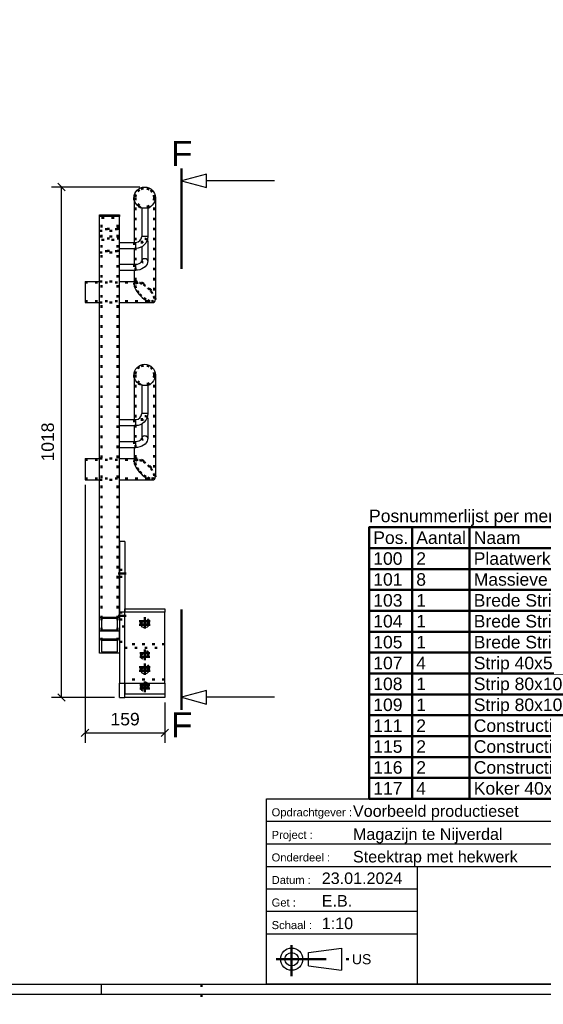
# Model space of a CAD drawing. Header units: millimetres. Extents: x -556 to 285, y -465 to 129.
# Tile 5 of 11: x 59 to 163, y -462 to -265. Entities that reach past the tile are written whole.
import ezdxf
from ezdxf.enums import TextEntityAlignment as Align

# ---------------------------------------------------------------- set-up
doc = ezdxf.new("R2010")
doc.units = ezdxf.units.MM
for name, pattern in [('DOT', [2, 0.5, -1.5]), ('STRICHPUNKT2', [18.5, 10, -4, 0.5, -4]), ('STRICHPUNKT3', [35.5, 25, -5, 0.5, -5])]:
    doc.linetypes.add(name, pattern=pattern)
doc.layers.get('0').update_dxf_attribs({"linetype": 'CONTINUOUS'})
for name, color, linetype in [('DIM49', 4, 'CONTINUOUS'), ('TXT_ALL', 7, 'CONTINUOUS'), ('TXT_DIM49', 2, 'CONTINUOUS'), ('TXT_YELLOW', 2, 'CONTINUOUS')]:
    doc.layers.add(name, color=color, linetype=linetype)
doc.layers.add('LE_ALL', color=7, linetype='CONTINUOUS', lineweight=50)
doc.styles.add('ARIAL', font='arial.ttf')

# ---------------------------------------------------------------- blocks, each defined once
blk = doc.blocks.new('BOM-P5_00006', base_point=(128.47, -420.66))
at = {"layer": 'LE_ALL', "color": 8}
for p, q in [((137.05, -366.49), (137.05, -420.66)), ((148.5, -366.49), (148.5, -420.66)), ((192.58, -366.49), (192.58, -420.66)), ((214.2, -366.49), (214.2, -420.66)), ((226.42, -366.49), (226.42, -420.66)), ((238.06, -366.49), (238.06, -420.66)), ((256.61, -366.49), (256.61, -420.66)), ((128.47, -370.66), (278.04, -370.66)), ((128.47, -374.83), (278.04, -374.83)), ((128.47, -378.99), (278.04, -378.99)), ((128.47, -383.16), (278.04, -383.16)), ((128.47, -387.33), (278.04, -387.33)), ((128.47, -391.49), (278.04, -391.49)), ((128.47, -395.66), (278.04, -395.66)), ((128.47, -399.83), (278.04, -399.83)), ((128.47, -403.99), (278.04, -403.99)), ((128.47, -408.16), (278.04, -408.16)), ((128.47, -412.33), (278.04, -412.33)), ((128.47, -416.49), (278.04, -416.49))]:
    blk.add_line(p, q, dxfattribs=at)
blk.add_lwpolyline([(128.47, -420.66), (278.04, -420.66), (278.04, -366.49), (128.47, -366.49)], close=True, dxfattribs=at)
at = {"layer": 'TXT_YELLOW', "style": 'ARIAL'}
blk.add_text('Posnummerlijst per merk nr.: 5', height=2.5, dxfattribs=at).set_placement((128.47, -365.49))
for s, p in [('Aantal', (137.88, -368.58)), ('Omschrijving', (193.41, -368.58)), ('L[mm]', (215.03, -368.58)), ('B[mm]', (227.25, -368.58)), ('Materiaal', (238.89, -368.58)), ('Opm./Manco', (257.44, -368.58)), ('Pos.', (129.31, -368.58)), ('Naam', (149.34, -368.58)), ('100', (129.31, -372.74)), ('2', (137.88, -372.74)), ('Plaatwerk D= 3', (149.34, -372.74)), ('42.4', (215.03, -372.74)), ('42.4', (227.25, -372.74)), ('S235JRG2', (238.89, -372.74)), ('101', (129.31, -376.91)), ('8', (137.88, -376.91)), ('Massieve as 12', (149.34, -376.91)), ('80', (215.03, -376.91)), ('56', (227.25, -376.91)), ('S235JRG2', (238.89, -376.91)), ('103', (129.31, -381.08)), ('1', (137.88, -381.08)), ('Brede Strip 10x200', (149.34, -381.08)), ('4370.1', (215.03, -381.08)), ('200', (227.25, -381.08)), ('S235JRG2', (238.89, -381.08)), ('104', (129.31, -385.24)), ('1', (137.88, -385.24)), ('Brede Strip 10x200', (149.34, -385.24)), ('240', (215.03, -385.24)), ('200', (227.25, -385.24)), ('S235JRG2', (238.89, -385.24)), ('105', (129.31, -389.41)), ('1', (137.88, -389.41)), ('Brede Strip 10x200', (149.34, -389.41)), ('199.8', (215.03, -389.41)), ('200', (227.25, -389.41)), ('S235JRG2', (238.89, -389.41)), ('107', (129.31, -393.58)), ('4', (137.88, -393.58)), ('Strip 40x5', (149.34, -393.58)), ('40', (215.03, -393.58)), ('40', (227.25, -393.58)), ('S235JRG2', (238.89, -393.58)), ('108', (129.31, -397.74)), ('1', (137.88, -397.74)), ('Strip 80x10', (149.34, -397.74)), ('200', (215.03, -397.74)), ('80', (227.25, -397.74)), ('S235JRG2', (238.89, -397.74)), ('109', (129.31, -401.91)), ('1', (137.88, -401.91)), ('Strip 80x10', (149.34, -401.91)), ('140', (215.03, -401.91)), ('80', (227.25, -401.91)), ('S235JRG2', (238.89, -401.91)), ('111', (129.31, -406.08)), ('2', (137.88, -406.08)), ('Constructie buis 42.4x2.6', (149.34, -406.08)), ('4370.1', (215.03, -406.08)), ('42.4', (227.25, -406.08)), ('S235JRH', (238.89, -406.08)), ('115', (129.31, -410.24)), ('2', (137.88, -410.24)), ('Constructie buis 42.4x2.6', (149.34, -410.24)), ('296.2', (215.03, -410.24)), ('42.4', (227.25, -410.24)), ('S235JRH', (238.89, -410.24)), ('116', (129.31, -414.41)), ('2', (137.88, -414.41)), ('Constructie buis 42.4x2.6', (149.34, -414.41)), ('140.2', (215.03, -414.41)), ('42.4', (227.25, -414.41)), ('S235JRH', (238.89, -414.41)), ('117', (129.31, -418.58)), ('4', (137.88, -418.58)), ('Koker 40x40x4 EN 10219-2', (149.34, -418.58)), ('1130', (215.03, -418.58)), ('40', (227.25, -418.58)), ('S235JRH', (238.89, -418.58))]:
    blk.add_text(s, height=2.5, dxfattribs=at).set_placement(p, align=Align.MIDDLE_LEFT)
blk = doc.blocks.new('TFIELD_00015', base_point=(125.04, -452.66))
at = {"layer": 'TXT_YELLOW', "style": 'ARIAL'}
blk.add_text('US', height=2, dxfattribs=at).set_placement((125.04, -452.66), align=Align.MIDDLE_LEFT)
blk = doc.blocks.new('FLEX_00014', base_point=(125.04, -452.66))
blk.add_blockref('TFIELD_00015', (125.04, -452.66))
blk = doc.blocks.new('US_00013', base_point=(114.37, -452.66))
blk.add_line((116.39, -453.99), (122.95, -454.88))
blk.add_lwpolyline([(116.39, -453.99), (116.39, -451.33), (122.95, -450.44), (122.95, -454.88)])
for radius in [2.22, 1.33]:
    blk.add_circle((113.04, -452.66), radius)
at = {"layer": 'LE_ALL', "color": 1, "linetype": 'STRICHPUNKT2'}
for p, q in [((113.04, -449.84), (113.04, -456.07)), ((109.93, -452.66), (124.8, -452.66))]:
    blk.add_line(p, q, dxfattribs=at)
blk.add_blockref('FLEX_00014', (125.04, -452.66))
blk = doc.blocks.new('SCHRIFE_00017', base_point=(119.04, -437.66))
for p, q in [((108.04, -420.66), (193.04, -420.66)), ((193.04, -420.66), (278.04, -420.66)), ((193.04, -457.66), (193.04, -420.66)), ((278.04, -420.66), (278.04, -457.66)), ((108.04, -425.16), (193.04, -425.16)), ((193.04, -425.16), (278.04, -425.16)), ((108.04, -429.66), (193.04, -429.66)), ((193.04, -429.66), (278.04, -429.66)), ((108.04, -434.16), (278.04, -434.16)), ((138.04, -434.16), (138.04, -457.66)), ((253.04, -434.16), (253.04, -447.66)), ((138.04, -438.66), (108.04, -438.66)), ((138.04, -443.16), (108.04, -443.16)), ((138.04, -447.66), (108.04, -447.66)), ((278.04, -447.66), (193.04, -447.66)), ((278.04, -450.66), (193.04, -450.66))]:
    blk.add_line(p, q)
blk.add_lwpolyline([(278.04, -457.66), (108.04, -457.66), (108.04, -420.66)])
at = {"layer": 'TXT_YELLOW', "style": 'ARIAL'}
for s, height, p in [('Voorbeeld productieset', 2.3, (125.26, -424.26)), ('Trapboom', 2.25, (208.76, -424.26)), ('Magazijn te Nijverdal', 2.3, (125.26, -428.86)), ('5', 2.25, (208.76, -428.65)), ('Steektrap met hekwerk', 2.3, (125.26, -433.36)), ('1L PC RAL 5003 - Saffierblauw', 2.25, (208.71, -433.15)), ('23.01.2024', 2.3, (119.04, -437.66)), ('E.B.', 2.3, (119.04, -442.16)), ('1:10', 2.3, (119.04, -446.66))]:
    blk.add_text(s, height=height, dxfattribs=at).set_placement(p)
for s, height, p in [('2024.02', 2.3, (200.12, -456.66)), ('-', 2.5, (209.87, -456)), ('B24-0020', 2.3, (219.64, -456.3)), ('-', 2.5, (229.61, -456)), ('02', 2.3, (238.77, -456.28)), ('-', 2.5, (247.44, -456)), ('-', 2.5, (261.37, -456)), ('A', 2.3, (265.38, -456.39)), ('-', 2.5, (269.03, -456))]:
    blk.add_text(s, height=height, dxfattribs=at).set_placement(p, align=Align.CENTER)
blk = doc.blocks.new('TFIELD_00021', base_point=(256.39, -455.03))
at = {"layer": 'TXT_ALL', "style": 'ARIAL'}
blk.add_text('5', height=2.5, dxfattribs=at).set_placement((256.39, -455.03), align=Align.MIDDLE_LEFT)
blk = doc.blocks.new('5_00020')
blk.add_blockref('TFIELD_00021', (256.39, -455.03))
blk = doc.blocks.new('TELLER1_00019')
blk.add_blockref('5_00020', (0, 0))
blk = doc.blocks.new('TFIELD_00024', base_point=(253.39, -455.03))
at = {"layer": 'TXT_ALL', "style": 'ARIAL'}
blk.add_text('0', height=2.5, dxfattribs=at).set_placement((253.39, -455.03), align=Align.MIDDLE_LEFT)
blk = doc.blocks.new('0_00023')
blk.add_blockref('TFIELD_00024', (253.39, -455.03))
blk = doc.blocks.new('TELLER2_00022')
blk.add_blockref('0_00023', (0, 0))
blk = doc.blocks.new('TFIELD_00027', base_point=(250.39, -455.03))
at = {"layer": 'TXT_ALL', "style": 'ARIAL'}
blk.add_text('0', height=2.5, dxfattribs=at).set_placement((250.39, -455.03), align=Align.MIDDLE_LEFT)
blk = doc.blocks.new('0_00026')
blk.add_blockref('TFIELD_00027', (250.39, -455.03))
blk = doc.blocks.new('TELLER3_00025')
blk.add_blockref('0_00026', (0, 0))
blk = doc.blocks.new('NL_00028', base_point=(109.04, -424.16))
at = {"layer": 'TXT_ALL', "color": 1, "style": 'ARIAL'}
blk.add_text('Tekeningnummer', height=1.6, dxfattribs=at).set_placement((235.54, -449.16), align=Align.MIDDLE_CENTER)
at = {"layer": 'TXT_YELLOW', "style": 'ARIAL'}
for s, p in [('Opdrachtgever :', (109.04, -424.16)), ('Benaming:', (194.64, -424.26)), ('Project :', (109.04, -428.66)), ('Posnummer:', (194.64, -428.76)), ('Onderdeel :', (109.04, -433.16)), ('Behandeling:', (194.64, -433.26)), ('Datum :', (109.04, -437.66)), ('Get :', (109.04, -442.16)), ('Schaal :', (109.04, -446.66)), ('Proj.nr Klant:', (194.04, -452.91)), ('Proj.nr. D2D:', (213.52, -452.84)), ('Deelproj.nr.:', (231.84, -452.83)), ('Blad.nr.:', (250.88, -452.95)), ('Rev:', (262.95, -452.99)), ('Fase:', (270.79, -452.99))]:
    blk.add_text(s, height=1.6, dxfattribs=at).set_placement(p)
blk.add_text('formaat :', height=2.5, dxfattribs=at).set_placement((265.66, -437.34), align=Align.CENTER)
blk = doc.blocks.new('SCHRIFE_00016')
for name, p in [('SCHRIFE_00017', (119.04, -437.66)), ('NL_00028', (109.04, -424.16)), ('TELLER3_00025', (0, 0)), ('TELLER2_00022', (0, 0)), ('TELLER1_00019', (0, 0))]:
    blk.add_blockref(name, p)
blk = doc.blocks.new('DINA1_00002', base_point=(-548.96, -457.66))
for p, q in [((75.04, -457.66), (75.04, -459.66)), ((-550.96, -459.66), (280.04, -459.66))]:
    blk.add_line(p, q)
blk.add_lwpolyline([(-548.96, -457.66), (278.04, -457.66), (278.04, 122.34)])
at = {"layer": 'LE_ALL', "linetype": 'DOT'}
blk.add_line((95.04, -457.66), (95.04, -461.66), dxfattribs=at)
for name, p in [('BOM-P5_00006', (128.47, -420.66)), ('SCHRIFE_00016', (0, 0)), ('US_00013', (114.37, -452.66))]:
    blk.add_blockref(name, p)
blk = doc.blocks.new('_ZBL0025_00001')
blk.add_blockref('DINA1_00002', (-548.96, -457.66))
blk = doc.blocks.new('Brede Strip 10x200_00290', base_point=(78.75, -389.34))
for p, q in [((78.75, -369.34), (78.75, -383.47)), ((79.75, -369.34), (78.75, -369.34)), ((79.75, -369.34), (79.75, -383.47)), ((79.75, -383.47), (78.75, -383.47)), ((78.75, -383.47), (78.75, -397.61)), ((79.75, -397.61), (79.75, -383.47)), ((78.75, -397.61), (79.75, -397.61))]:
    blk.add_line(p, q)
at = {"layer": 'LE_ALL', "color": 3, "linetype": 'DOT'}
for p, q in [((78.75, -375), (79.75, -375)), ((78.75, -376.4), (79.75, -376.4)), ((78.75, -389.34), (79.75, -389.34))]:
    blk.add_line(p, q, dxfattribs=at)
blk = doc.blocks.new('_00292', base_point=(78.45, -375.7))
at = {"layer": 'LE_ALL', "color": 1, "linetype": 'STRICHPUNKT2'}
blk.add_line((78.45, -375.7), (80.05, -375.7), dxfattribs=at)
blk = doc.blocks.new('_00291')
blk.add_blockref('_00292', (78.45, -375.7))
blk = doc.blocks.new('Brede Strip 10x200_00289')
for name, p in [('Brede Strip 10x200_00290', (78.75, -389.34)), ('_00291', (0, 0))]:
    blk.add_blockref(name, p)
blk = doc.blocks.new('Brede Strip 10x200_00294', base_point=(78.75, -384.89))
blk.add_line((79.75, -369.34), (78.75, -369.34))
at = {"layer": 'LE_ALL', "color": 3, "linetype": 'DOT'}
for p, q in [((78.75, -383.49), (79.75, -383.49)), ((78.75, -384.89), (79.75, -384.89)), ((78.75, -389.34), (79.75, -389.34))]:
    blk.add_line(p, q, dxfattribs=at)
blk = doc.blocks.new('_00296', base_point=(78.45, -375.7))
at = {"layer": 'LE_ALL', "color": 1, "linetype": 'STRICHPUNKT2'}
for p, q in [((78.45, -375.7), (80.05, -375.7)), ((78.45, -375.7), (80.05, -375.7)), ((78.45, -375.7), (80.05, -375.7)), ((78.45, -375.7), (80.05, -375.7)), ((78.45, -375.7), (80.05, -375.7)), ((78.45, -375.7), (80.05, -375.7)), ((78.45, -375.7), (80.05, -375.7)), ((78.45, -375.7), (80.05, -375.7)), ((78.45, -375.7), (80.05, -375.7)), ((78.45, -375.7), (80.05, -375.7)), ((78.45, -375.7), (80.05, -375.7)), ((78.45, -375.7), (80.05, -375.7)), ((78.45, -375.7), (80.05, -375.7)), ((78.45, -375.7), (80.05, -375.7)), ((78.45, -384.19), (80.05, -384.19)), ((78.45, -384.19), (80.05, -384.19)), ((78.45, -384.19), (80.05, -384.19)), ((78.45, -384.19), (80.05, -384.19)), ((78.45, -384.19), (80.05, -384.19)), ((78.45, -384.19), (80.05, -384.19)), ((78.45, -384.19), (80.05, -384.19)), ((78.45, -384.19), (80.05, -384.19)), ((78.45, -384.19), (80.05, -384.19)), ((78.45, -384.19), (80.05, -384.19)), ((78.45, -384.19), (80.05, -384.19)), ((78.45, -384.19), (80.05, -384.19)), ((78.45, -384.19), (80.05, -384.19)), ((78.45, -384.19), (80.05, -384.19)), ((78.45, -384.19), (80.05, -384.19))]:
    blk.add_line(p, q, dxfattribs=at)
blk = doc.blocks.new('_00295')
blk.add_blockref('_00296', (78.45, -375.7))
blk = doc.blocks.new('Brede Strip 10x200_00293')
for name, p in [('Brede Strip 10x200_00294', (78.75, -384.89)), ('_00295', (0, 0))]:
    blk.add_blockref(name, p)
blk = doc.blocks.new('_D34', base_point=(65.65, -353.38))
at = {"layer": 'DIM49', "color": 1}
for p, q in [((67.9, -299.38), (66.4, -297.88)), ((82.75, -298.63), (65.15, -298.63)), ((67.15, -400.45), (67.15, -298.63)), ((77.75, -400.45), (65.15, -400.45)), ((66.4, -399.7), (67.9, -401.2))]:
    blk.add_line(p, q, dxfattribs=at)
at = {"layer": 'TXT_DIM49', "style": 'ARIAL'}
blk.add_text('1018', height=2.5, rotation=90.0002, dxfattribs=at).set_placement((65.65, -353.38))
blk = doc.blocks.new('Brede Strip 10x200_00298', base_point=(79.75, -386.31))
for p, q in [((78.75, -400.45), (78.75, -397.61)), ((79.75, -400.45), (79.75, -397.61)), ((78.75, -400.45), (79.75, -400.45))]:
    blk.add_line(p, q)
at = {"layer": 'LE_ALL', "color": 3, "linetype": 'DOT'}
blk.add_line((79.75, -386.31), (78.75, -386.31), dxfattribs=at)
blk.add_blockref('_D34', (65.65, -353.38))
blk = doc.blocks.new('_00300', base_point=(78.45, -384.19))
at = {"layer": 'LE_ALL', "color": 1, "linetype": 'STRICHPUNKT2'}
for p, q in [((78.45, -375.7), (80.05, -375.7)), ((78.45, -384.19), (80.05, -384.19))]:
    blk.add_line(p, q, dxfattribs=at)
blk = doc.blocks.new('_00299')
blk.add_blockref('_00300', (78.45, -384.19))
blk = doc.blocks.new('Brede Strip 10x200_00297')
for name, p in [('Brede Strip 10x200_00298', (79.75, -386.31)), ('_00299', (0, 0))]:
    blk.add_blockref(name, p)
blk = doc.blocks.new('Strip 80x10_00302', base_point=(79.75, -390.55))
for p, q in [((79.75, -397.61), (79.75, -399.74)), ((87.75, -397.61), (87.75, -399.74)), ((79.75, -399.74), (87.75, -399.74)), ((79.75, -400.45), (79.75, -399.74)), ((87.75, -400.45), (79.75, -400.45)), ((87.75, -399.74), (87.75, -400.45))]:
    blk.add_line(p, q)
for centre, start_param, end_param in [((83.75, -397.98), 2.313212, 3.141593), ((83.75, -397.98), 3.141593, 6.283185), ((83.75, -398.68), 0.795603, 2.34599), ((83.75, -397.98), 6.283185, 7.111566)]:
    blk.add_ellipse(centre, major_axis=(0.7, 0), ratio=0.707107, start_param=start_param, end_param=end_param)
at = {"layer": 'LE_ALL', "color": 3, "linetype": 'DOT'}
for p, q in [((87.75, -389.84), (79.75, -389.84)), ((79.75, -390.55), (87.75, -390.55)), ((83.05, -391.61), (83.05, -392.32)), ((84.45, -391.61), (84.45, -392.32)), ((83.05, -397.98), (83.05, -398.68)), ((84.45, -397.98), (84.45, -398.68))]:
    blk.add_line(p, q, dxfattribs=at)
for centre, start_param, end_param in [((83.75, -391.61), 6.283185, 9.424778), ((83.75, -391.61), 3.141593, 6.283185), ((83.75, -392.32), 0, 3.141593), ((83.75, -392.32), 3.141593, 6.283185), ((83.75, -398.68), 2.34599, 3.141593), ((83.75, -398.68), 3.141593, 6.283185), ((83.75, -397.98), 0.828381, 2.313212), ((83.75, -398.68), 0, 0.795603)]:
    blk.add_ellipse(centre, major_axis=(0.7, 0), ratio=0.707107, start_param=start_param, end_param=end_param, dxfattribs=at)
blk = doc.blocks.new('_00304', base_point=(83.75, -397.76))
at = {"layer": 'LE_ALL', "color": 1, "linetype": 'STRICHPUNKT2'}
for p, q in [((83.75, -391.61), (82.75, -391.61)), ((83.75, -392.32), (82.75, -392.32)), ((83.75, -391.61), (83.75, -390.91)), ((83.75, -391.4), (83.75, -392.53)), ((83.75, -391.61), (84.75, -391.61)), ((83.75, -392.32), (83.75, -391.61)), ((83.75, -392.32), (83.75, -393.03)), ((83.75, -397.98), (82.75, -397.98)), ((83.75, -398.68), (82.75, -398.68)), ((83.75, -397.98), (83.75, -397.27)), ((83.75, -397.76), (83.75, -398.9)), ((83.75, -397.98), (84.75, -397.98)), ((83.75, -398.68), (83.75, -397.98)), ((83.75, -398.68), (83.75, -399.39))]:
    blk.add_line(p, q, dxfattribs=at)
for points in [[(83.75, -391.61), (83.75, -392.32), (84.75, -392.32)], [(83.75, -397.98), (83.75, -398.68), (84.75, -398.68)]]:
    blk.add_lwpolyline(points, dxfattribs=at)
blk = doc.blocks.new('_00303')
blk.add_blockref('_00304', (83.75, -397.76))
blk = doc.blocks.new('Strip 80x10_00301')
for name, p in [('Strip 80x10_00302', (79.75, -390.55)), ('_00303', (0, 0))]:
    blk.add_blockref(name, p)
blk = doc.blocks.new('Strip 80x10_00306', base_point=(87.75, -396.9))
for p, q in [((79.75, -382.76), (87.75, -382.76)), ((79.75, -383.47), (79.75, -382.76)), ((87.75, -382.76), (87.75, -383.47)), ((79.75, -397.61), (79.75, -383.47)), ((87.75, -383.47), (79.75, -383.47)), ((87.75, -397.61), (87.75, -383.47)), ((79.75, -397.61), (87.75, -397.61))]:
    blk.add_line(p, q)
for centre, start_param, end_param in [((83.75, -385.94), 0, 3.141593), ((83.75, -385.94), 3.141593, 6.283185), ((83.75, -385.24), 3.816724, 5.608054), ((83.75, -395.14), 0, 3.141593), ((83.75, -395.14), 3.141593, 6.283185), ((83.75, -394.43), 3.816724, 5.608054)]:
    blk.add_ellipse(centre, major_axis=(0.8, 0), ratio=0.707107, start_param=start_param, end_param=end_param)
at = {"layer": 'LE_ALL', "color": 3, "linetype": 'DOT'}
for p, q in [((82.95, -385.24), (82.95, -385.94)), ((84.55, -385.24), (84.55, -385.94)), ((82.95, -394.43), (82.95, -395.14)), ((84.55, -394.43), (84.55, -395.14)), ((87.75, -396.9), (79.75, -396.9))]:
    blk.add_line(p, q, dxfattribs=at)
for centre, start_param, end_param in [((83.75, -385.24), 0, 3.141593), ((83.75, -385.24), 3.141593, 3.816724), ((83.75, -385.24), 5.608054, 6.283185), ((83.75, -394.43), 0, 3.141593), ((83.75, -394.43), 3.141593, 3.816724), ((83.75, -394.43), 5.608054, 6.283185)]:
    blk.add_ellipse(centre, major_axis=(0.8, 0), ratio=0.707107, start_param=start_param, end_param=end_param, dxfattribs=at)
blk = doc.blocks.new('_00308', base_point=(83.75, -385.03))
at = {"layer": 'LE_ALL', "color": 1, "linetype": 'STRICHPUNKT2'}
for p, q in [((83.75, -385.24), (83.75, -384.46)), ((83.75, -385.24), (82.65, -385.24)), ((83.75, -385.94), (82.65, -385.94)), ((83.75, -385.03), (83.75, -386.16)), ((83.75, -385.94), (83.75, -385.17)), ((83.75, -385.24), (84.85, -385.24)), ((83.75, -385.24), (83.75, -386.02)), ((83.75, -385.94), (84.85, -385.94)), ((83.75, -385.94), (83.75, -386.72)), ((83.75, -394.43), (82.65, -394.43)), ((83.75, -394.43), (83.75, -393.65)), ((83.75, -394.22), (83.75, -395.35)), ((83.75, -395.14), (83.75, -394.36)), ((83.75, -394.43), (84.85, -394.43)), ((83.75, -394.43), (83.75, -395.21)), ((83.75, -395.14), (82.65, -395.14)), ((83.75, -395.14), (84.85, -395.14)), ((83.75, -395.14), (83.75, -395.91))]:
    blk.add_line(p, q, dxfattribs=at)
blk = doc.blocks.new('_00307')
blk.add_blockref('_00308', (83.75, -385.03))
blk = doc.blocks.new('Strip 80x10_00305')
for name, p in [('Strip 80x10_00306', (87.75, -396.9)), ('_00307', (0, 0))]:
    blk.add_blockref(name, p)
blk = doc.blocks.new('Constructie buis 42.4x2.6_00311', base_point=(83.75, -302.61))
at = {"layer": 'LE_ALL', "color": 3, "linetype": 'DOT'}
blk.add_circle((83.75, -300.75), 1.86, dxfattribs=at)
blk = doc.blocks.new('Constructie buis 42.4x2.6_00310')
blk.add_blockref('Constructie buis 42.4x2.6_00311', (83.75, -302.61))
blk = doc.blocks.new('Constructie buis 42.4x2.6_00313', base_point=(83.75, -337.96))
at = {"layer": 'LE_ALL', "color": 3, "linetype": 'DOT'}
blk.add_circle((83.75, -336.1), 1.86, dxfattribs=at)
blk = doc.blocks.new('Constructie buis 42.4x2.6_00312')
blk.add_blockref('Constructie buis 42.4x2.6_00313', (83.75, -337.96))
blk = doc.blocks.new('Constructie buis 42.4x2.6_00315', base_point=(85.61, -320.89))
for p, q in [((85.87, -300.75), (85.87, -321.07)), ((81.63, -315.23), (81.63, -318.07))]:
    blk.add_line(p, q)
for points in [[(81.63, -300.75), (81.63, -309.67)], [(81.63, -310.87), (81.63, -314.03)]]:
    blk.add_lwpolyline(points)
blk.add_ellipse((83.75, -319.57), major_axis=(1.96, -1.96), ratio=0.414214, start_param=3.534292, end_param=6.675884)
at = {"layer": 'LE_ALL', "color": 3, "linetype": 'DOT'}
for p, q in [((81.89, -300.75), (81.89, -318.26)), ((85.61, -300.75), (85.61, -320.89)), ((81.63, -314.03), (81.63, -315.23))]:
    blk.add_line(p, q, dxfattribs=at)
blk.add_lwpolyline([(81.63, -309.67), (81.63, -310.87)], dxfattribs=at)
for radius, start, end in [(1.86, 0, 180), (2.12, 180, 0)]:
    blk.add_arc((83.75, -300.75), radius, start, end, dxfattribs=at)
for major_axis, start_param, end_param in [((1.96, -1.96), 0.392699, 3.534292), ((1.72, -1.72), 0.392699, 3.534292), ((1.72, -1.72), 3.534292, 6.675884)]:
    blk.add_ellipse((83.75, -319.57), major_axis=major_axis, ratio=0.414214, start_param=start_param, end_param=end_param, dxfattribs=at)
blk = doc.blocks.new('Constructie buis 42.4x2.6_00314')
blk.add_blockref('Constructie buis 42.4x2.6_00315', (85.61, -320.89))
blk = doc.blocks.new('Constructie buis 42.4x2.6_00317', base_point=(85.61, -356.24))
for p, q in [((85.87, -336.1), (85.87, -356.43)), ((81.63, -350.58), (81.63, -353.43))]:
    blk.add_line(p, q)
for points in [[(81.63, -336.1), (81.63, -345.02)], [(81.63, -346.22), (81.63, -349.38)]]:
    blk.add_lwpolyline(points)
blk.add_ellipse((83.75, -354.93), major_axis=(1.96, -1.96), ratio=0.414214, start_param=3.534292, end_param=6.675884)
at = {"layer": 'LE_ALL', "color": 3, "linetype": 'DOT'}
for p, q in [((81.89, -336.1), (81.89, -353.61)), ((85.61, -336.1), (85.61, -356.24)), ((81.63, -349.38), (81.63, -350.58))]:
    blk.add_line(p, q, dxfattribs=at)
blk.add_lwpolyline([(81.63, -345.02), (81.63, -346.22)], dxfattribs=at)
for radius, start, end in [(1.86, 0, -180), (2.12, -180, 0)]:
    blk.add_arc((83.75, -336.1), radius, start, end, dxfattribs=at)
for major_axis, start_param, end_param in [((1.96, -1.96), 0.392699, 3.534292), ((1.72, -1.72), 0.392699, 3.534292), ((1.72, -1.72), 3.534292, 6.675884)]:
    blk.add_ellipse((83.75, -354.93), major_axis=major_axis, ratio=0.414214, start_param=start_param, end_param=end_param, dxfattribs=at)
blk = doc.blocks.new('Constructie buis 42.4x2.6_00316')
blk.add_blockref('Constructie buis 42.4x2.6_00317', (85.61, -356.24))
blk = doc.blocks.new('Koker 40x40x4 EN 10219-2_00320', base_point=(74.75, -311.7))
for p, q in [((74.75, -388.77), (74.75, -387.24)), ((74.75, -388.77), (78.75, -388.77)), ((74.75, -391.6), (74.75, -388.77)), ((78.75, -388.77), (78.75, -387.24)), ((78.75, -388.77), (78.75, -391.6)), ((78.75, -391.6), (74.75, -391.6))]:
    blk.add_line(p, q)
blk.add_lwpolyline([(78.35, -391.32), (78.35, -389.06), (75.15, -389.06), (75.15, -391.32)], close=True)
at = {"layer": 'LE_ALL', "color": 3, "linetype": 'DOT'}
for p, q in [((78.75, -308.87), (74.75, -308.87)), ((75.15, -309.15), (78.35, -309.15)), ((74.75, -311.7), (78.75, -311.7)), ((78.35, -311.42), (75.15, -311.42)), ((75.15, -389.06), (75.15, -384.7)), ((78.35, -389.06), (78.35, -384.7))]:
    blk.add_line(p, q, dxfattribs=at)
blk = doc.blocks.new('Koker 40x40x4 EN 10219-2_00319')
blk.add_blockref('Koker 40x40x4 EN 10219-2_00320', (74.75, -311.7))
blk = doc.blocks.new('Massieve as 12_00322', base_point=(83.15, -309.39))
for p, q in [((83.15, -310.55), (83.15, -313.35)), ((78.75, -314.03), (81.95, -314.03)), ((78.75, -315.23), (78.75, -314.03)), ((78.75, -315.23), (81.95, -315.23))]:
    blk.add_line(p, q)
blk.add_lwpolyline([(84.35, -309.39), (84.35, -313.35), (84.32, -313.67), (84.21, -313.99), (84.05, -314.27), (83.82, -314.54), (83.52, -314.78), (83.15, -314.98), (82.74, -315.13), (82.29, -315.21), (81.95, -315.23), (81.95, -314.03), (82.31, -313.99), (82.64, -313.89), (82.9, -313.75), (82.92, -313.73), (83.07, -313.57), (83.14, -313.42), (83.15, -313.35)])
for centre, end_param in [((83.75, -309.39), 6.872338), ((83.75, -313.35), 9.424778)]:
    blk.add_ellipse(centre, major_axis=(0.6, 0), ratio=0.707107, start_param=6.283185, end_param=end_param)
at = {"layer": 'LE_ALL', "color": 3, "linetype": 'DOT'}
blk.add_line((83.15, -309.39), (83.15, -310.55), dxfattribs=at)
for centre, start_param, end_param in [((83.75, -309.39), 0.589153, 3.141593), ((83.75, -309.39), 3.141593, 6.283185), ((83.75, -313.35), 3.141593, 6.283185)]:
    blk.add_ellipse(centre, major_axis=(0.6, 0), ratio=0.707107, start_param=start_param, end_param=end_param, dxfattribs=at)
blk = doc.blocks.new('Massieve as 12_00321')
blk.add_blockref('Massieve as 12_00322', (83.15, -309.39))
blk = doc.blocks.new('Strip 40x5_00324', base_point=(78.75, -311.34))
at = {"layer": 'LE_ALL', "color": 3, "linetype": 'DOT'}
for p, q in [((74.75, -308.52), (78.75, -308.52)), ((78.75, -308.87), (74.75, -308.87)), ((78.75, -311.34), (74.75, -311.34)), ((74.75, -311.7), (78.75, -311.7))]:
    blk.add_line(p, q, dxfattribs=at)
blk = doc.blocks.new('Strip 40x5_00323')
blk.add_blockref('Strip 40x5_00324', (78.75, -311.34))
blk = doc.blocks.new('Massieve as 12_00326', base_point=(83.15, -344.75))
for p, q in [((83.15, -345.9), (83.15, -348.71)), ((78.75, -349.38), (81.95, -349.38)), ((78.75, -350.58), (78.75, -349.38)), ((78.75, -350.58), (81.95, -350.58))]:
    blk.add_line(p, q)
blk.add_lwpolyline([(84.35, -344.75), (84.35, -348.71), (84.32, -349.03), (84.21, -349.34), (84.05, -349.63), (83.82, -349.9), (83.52, -350.13), (83.15, -350.34), (82.74, -350.48), (82.29, -350.56), (81.95, -350.58), (81.95, -349.38), (82.31, -349.35), (82.64, -349.25), (82.9, -349.11), (82.92, -349.09), (83.07, -348.93), (83.14, -348.78), (83.15, -348.71)])
for centre, end_param in [((83.75, -344.75), 6.872338), ((83.75, -348.71), 9.424778)]:
    blk.add_ellipse(centre, major_axis=(0.6, 0), ratio=0.707107, start_param=6.283185, end_param=end_param)
at = {"layer": 'LE_ALL', "color": 3, "linetype": 'DOT'}
blk.add_line((83.15, -344.75), (83.15, -345.9), dxfattribs=at)
for centre, start_param, end_param in [((83.75, -344.75), 0.589153, 3.141593), ((83.75, -344.75), 3.141593, 6.283185), ((83.75, -348.71), 3.141593, 6.283185)]:
    blk.add_ellipse(centre, major_axis=(0.6, 0), ratio=0.707107, start_param=start_param, end_param=end_param, dxfattribs=at)
blk = doc.blocks.new('Massieve as 12_00325')
blk.add_blockref('Massieve as 12_00326', (83.15, -344.75))
blk = doc.blocks.new('Baluster_00318')
for name in ['Strip 40x5_00323', 'Koker 40x40x4 EN 10219-2_00319', 'Massieve as 12_00321', 'Massieve as 12_00325']:
    blk.add_blockref(name, (0, 0))
blk = doc.blocks.new('Koker 40x40x4 EN 10219-2_00329', base_point=(74.75, -307.34))
for p, q in [((74.75, -384.42), (74.75, -304.51)), ((78.75, -304.51), (74.75, -304.51)), ((78.75, -384.42), (78.75, -304.51)), ((74.75, -384.42), (78.75, -384.42)), ((74.75, -387.24), (74.75, -384.42)), ((78.75, -384.42), (78.75, -387.24)), ((78.75, -387.24), (74.75, -387.24))]:
    blk.add_line(p, q)
blk.add_lwpolyline([(78.35, -386.96), (78.35, -384.7), (75.15, -384.7), (75.15, -386.96)], close=True)
at = {"layer": 'LE_ALL', "color": 3, "linetype": 'DOT'}
for p, q in [((78.35, -384.7), (78.35, -304.8)), ((74.75, -307.34), (78.75, -307.34)), ((78.35, -307.06), (75.15, -307.06))]:
    blk.add_line(p, q, dxfattribs=at)
blk.add_lwpolyline([(75.15, -384.7), (75.15, -304.8), (78.35, -304.8)], dxfattribs=at)
blk = doc.blocks.new('Koker 40x40x4 EN 10219-2_00328')
blk.add_blockref('Koker 40x40x4 EN 10219-2_00329', (74.75, -307.34))
blk = doc.blocks.new('Massieve as 12_00331', base_point=(84.35, -308.47))
for p, q in [((83.15, -302.87), (83.15, -308.47)), ((84.35, -302.87), (83.15, -302.87)), ((78.75, -309.67), (81.95, -309.67)), ((78.75, -310.87), (78.75, -309.67)), ((84.35, -308.47), (83.15, -308.47)), ((78.75, -310.87), (81.95, -310.87))]:
    blk.add_line(p, q)
blk.add_lwpolyline([(84.35, -302.87), (84.35, -308.47, -0.414214), (81.95, -310.87), (81.95, -309.67)], format="xyb")
blk.add_arc((81.95, -308.47), 1.2, -90, 0)
blk = doc.blocks.new('Massieve as 12_00330')
blk.add_blockref('Massieve as 12_00331', (84.35, -308.47))
blk = doc.blocks.new('Strip 40x5_00333', base_point=(78.75, -306.99))
for p, q in [((74.75, -304.16), (78.75, -304.16)), ((74.75, -304.51), (74.75, -304.16)), ((78.75, -304.16), (78.75, -304.51)), ((78.75, -304.51), (74.75, -304.51))]:
    blk.add_line(p, q)
at = {"layer": 'LE_ALL', "color": 3, "linetype": 'DOT'}
for p, q in [((78.75, -306.99), (74.75, -306.99)), ((74.75, -307.34), (78.75, -307.34))]:
    blk.add_line(p, q, dxfattribs=at)
blk = doc.blocks.new('Strip 40x5_00332')
blk.add_blockref('Strip 40x5_00333', (78.75, -306.99))
blk = doc.blocks.new('Massieve as 12_00335', base_point=(84.35, -343.82))
for p, q in [((83.15, -338.22), (83.15, -343.82)), ((84.35, -338.22), (83.15, -338.22)), ((78.75, -345.02), (81.95, -345.02)), ((78.75, -346.22), (78.75, -345.02)), ((84.35, -343.82), (83.15, -343.82)), ((78.75, -346.22), (81.95, -346.22))]:
    blk.add_line(p, q)
blk.add_lwpolyline([(84.35, -338.22), (84.35, -343.82, -0.414214), (81.95, -346.22), (81.95, -345.02)], format="xyb")
blk.add_arc((81.95, -343.82), 1.2, -90, 0)
blk = doc.blocks.new('Massieve as 12_00334')
blk.add_blockref('Massieve as 12_00335', (84.35, -343.82))
blk = doc.blocks.new('Baluster_00327')
for name in ['Strip 40x5_00332', 'Massieve as 12_00330', 'Koker 40x40x4 EN 10219-2_00328', 'Massieve as 12_00334']:
    blk.add_blockref(name, (0, 0))
blk = doc.blocks.new('Plaatwerk D_ 3_00337', base_point=(82.17, -299.33))
blk.add_circle((83.75, -300.75), 2.12)
blk = doc.blocks.new('Plaatwerk D_ 3_00336')
blk.add_blockref('Plaatwerk D_ 3_00337', (82.17, -299.33))
blk = doc.blocks.new('Plaatwerk D_ 3_00339', base_point=(82.17, -334.69))
blk.add_circle((83.75, -336.1), 2.12)
blk = doc.blocks.new('Plaatwerk D_ 3_00338')
blk.add_blockref('Plaatwerk D_ 3_00339', (82.17, -334.69))
blk = doc.blocks.new('Constructie buis 42.4x2.6_00341', base_point=(82.44, -317.71))
for p, q in [((71.85, -317.45), (71.85, -321.69)), ((78.75, -317.45), (81.63, -317.45)), ((78.75, -321.69), (85.25, -321.69))]:
    blk.add_line(p, q)
for points in [[(71.85, -317.45), (74.75, -317.45)], [(71.85, -321.69), (74.75, -321.69)]]:
    blk.add_lwpolyline(points)
for start_param, end_param in [(3.534292, 5.890486), (5.890486, 6.675891)]:
    blk.add_ellipse((83.75, -319.57), major_axis=(1.96, -1.96), ratio=0.414214, start_param=start_param, end_param=end_param)
at = {"layer": 'LE_ALL', "color": 3, "linetype": 'DOT'}
for p, q in [((71.85, -317.71), (82.44, -317.71)), ((81.63, -317.45), (82.25, -317.45)), ((71.85, -321.43), (85.07, -321.43)), ((74.75, -321.69), (78.75, -321.69))]:
    blk.add_line(p, q, dxfattribs=at)
blk.add_lwpolyline([(74.75, -317.45), (78.75, -317.45)], dxfattribs=at)
for major_axis, start_param, end_param in [((1.96, -1.96), 2.748894, 3.534292), ((1.72, -1.72), 2.748894, 5.890486), ((1.96, -1.96), 0.392706, 2.748894), ((1.72, -1.72), 5.890486, 9.032079)]:
    blk.add_ellipse((83.75, -319.57), major_axis=major_axis, ratio=0.414214, start_param=start_param, end_param=end_param, dxfattribs=at)
blk = doc.blocks.new('Constructie buis 42.4x2.6_00340')
blk.add_blockref('Constructie buis 42.4x2.6_00341', (82.44, -317.71))
blk = doc.blocks.new('_D35', base_point=(76.92, -406.02))
at = {"layer": 'DIM49', "color": 1}
for p, q in [((71.85, -358.05), (71.85, -409.52)), ((87.75, -401.45), (87.75, -409.52)), ((72.6, -406.77), (71.1, -408.27)), ((71.85, -407.52), (87.75, -407.52)), ((87, -408.27), (88.5, -406.77))]:
    blk.add_line(p, q, dxfattribs=at)
at = {"layer": 'TXT_DIM49', "style": 'ARIAL'}
blk.add_text('159', height=2.5, dxfattribs=at).set_placement((76.92, -406.02))
blk = doc.blocks.new('Constructie buis 42.4x2.6_00343', base_point=(82.44, -353.07))
for p, q in [((71.85, -352.81), (71.85, -357.05)), ((78.75, -352.81), (81.63, -352.81)), ((78.75, -357.05), (85.25, -357.05))]:
    blk.add_line(p, q)
for points in [[(71.85, -352.81), (74.75, -352.81)], [(71.85, -357.05), (74.75, -357.05)]]:
    blk.add_lwpolyline(points)
for start_param, end_param in [(3.534292, 5.890486), (5.890486, 6.675891)]:
    blk.add_ellipse((83.75, -354.93), major_axis=(1.96, -1.96), ratio=0.414214, start_param=start_param, end_param=end_param)
at = {"layer": 'LE_ALL', "color": 3, "linetype": 'DOT'}
for p, q in [((71.85, -353.07), (82.44, -353.07)), ((81.63, -352.81), (82.25, -352.81)), ((71.85, -356.79), (85.07, -356.79)), ((74.75, -357.05), (78.75, -357.05))]:
    blk.add_line(p, q, dxfattribs=at)
blk.add_lwpolyline([(74.75, -352.81), (78.75, -352.81)], dxfattribs=at)
for major_axis, start_param, end_param in [((1.96, -1.96), 2.748894, 3.534292), ((1.72, -1.72), 2.748894, 5.890486), ((1.96, -1.96), 0.392706, 2.748894), ((1.72, -1.72), 5.890486, 9.032079)]:
    blk.add_ellipse((83.75, -354.93), major_axis=major_axis, ratio=0.414214, start_param=start_param, end_param=end_param, dxfattribs=at)
blk.add_blockref('_D35', (76.92, -406.02))
blk = doc.blocks.new('Constructie buis 42.4x2.6_00342')
blk.add_blockref('Constructie buis 42.4x2.6_00343', (82.44, -353.07))
blk = doc.blocks.new('Hekwerk trap_00309')
for name in ['Plaatwerk D_ 3_00336', 'Constructie buis 42.4x2.6_00314', 'Constructie buis 42.4x2.6_00310', 'Baluster_00327', 'Baluster_00318', 'Constructie buis 42.4x2.6_00340', 'Plaatwerk D_ 3_00338', 'Constructie buis 42.4x2.6_00316', 'Constructie buis 42.4x2.6_00312', 'Constructie buis 42.4x2.6_00342']:
    blk.add_blockref(name, (0, 0))
blk = doc.blocks.new('Trapboom_00288')
for name in ['Brede Strip 10x200_00297', 'Hekwerk trap_00309', 'Brede Strip 10x200_00289', 'Brede Strip 10x200_00293', 'Strip 80x10_00305', 'Strip 80x10_00301']:
    blk.add_blockref(name, (0, 0))
blk = doc.blocks.new('Smits Agro_00287')
blk.add_blockref('Trapboom_00288', (0, 0))
blk = doc.blocks.new('Nijverdal_00286')
blk.add_blockref('Smits Agro_00287', (0, 0))
blk = doc.blocks.new('TFIELD_00349', base_point=(88.98, -405.92))
at = {"layer": 'TXT_ALL', "color": 1, "style": 'ARIAL'}
blk.add_text('F', height=5, dxfattribs=at).set_placement((88.98, -405.92), align=Align.MIDDLE_LEFT)
blk = doc.blocks.new('FLEX_00348', base_point=(91.09, -405.92))
blk.add_blockref('TFIELD_00349', (88.98, -405.92))
blk = doc.blocks.new('3DFIGCON_00347')
blk.add_blockref('FLEX_00348', (91.09, -405.92))
blk = doc.blocks.new('TFIELD_00352', base_point=(88.98, -291.92))
at = {"layer": 'TXT_ALL', "color": 1, "style": 'ARIAL'}
blk.add_text('F', height=5, dxfattribs=at).set_placement((88.98, -291.92), align=Align.MIDDLE_LEFT)
blk = doc.blocks.new('FLEX_00351', base_point=(91.09, -291.92))
blk.add_blockref('TFIELD_00352', (88.98, -291.92))
blk = doc.blocks.new('3DFIGCON_00350')
blk.add_blockref('FLEX_00351', (91.09, -291.92))
blk = doc.blocks.new('AKPFEIL_00354', base_point=(91.09, -400.42))
blk.add_line((109.59, -400.42), (96.09, -400.42))
blk.add_lwpolyline([(91.09, -400.42), (96.09, -401.76), (96.09, -399.08)], close=True)
blk = doc.blocks.new('3DFIGCON_00353')
blk.add_blockref('AKPFEIL_00354', (91.09, -400.42))
blk = doc.blocks.new('AKPFEIL_00356', base_point=(91.09, -297.42))
blk.add_line((109.59, -297.42), (96.09, -297.42))
blk.add_lwpolyline([(91.09, -297.42), (96.09, -298.76), (96.09, -296.08)], close=True)
blk = doc.blocks.new('3DFIGCON_00355')
blk.add_blockref('AKPFEIL_00356', (91.09, -297.42))
blk = doc.blocks.new('_00346', base_point=(91.09, -402.92))
at = {"layer": 'LE_ALL', "color": 4, "linetype": 'STRICHPUNKT3'}
for p, q in [((91.09, -294.92), (91.09, -314.92)), ((91.09, -402.92), (91.09, -382.92))]:
    blk.add_line(p, q, dxfattribs=at)
for name in ['3DFIGCON_00350', '3DFIGCON_00355', '3DFIGCON_00353', '3DFIGCON_00347']:
    blk.add_blockref(name, (0, 0))
blk = doc.blocks.new('_00345')
blk.add_blockref('_00346', (91.09, -402.92))
blk = doc.blocks.new('_00344')
blk.add_blockref('_00345', (0, 0))
blk = doc.blocks.new('_A3D0066_00285')
for name in ['_00344', 'Nijverdal_00286']:
    blk.add_blockref(name, (0, 0))
blk = doc.blocks.new('_ANS0066_00284')
blk.add_blockref('_A3D0066_00285', (0, 0))

msp = doc.modelspace()

# ---------------------------------------------------------------- block references
for name in ['_ZBL0025_00001', '_ANS0066_00284']:
    msp.add_blockref(name, (0, 0))

doc.saveas('drawing.dxf')
